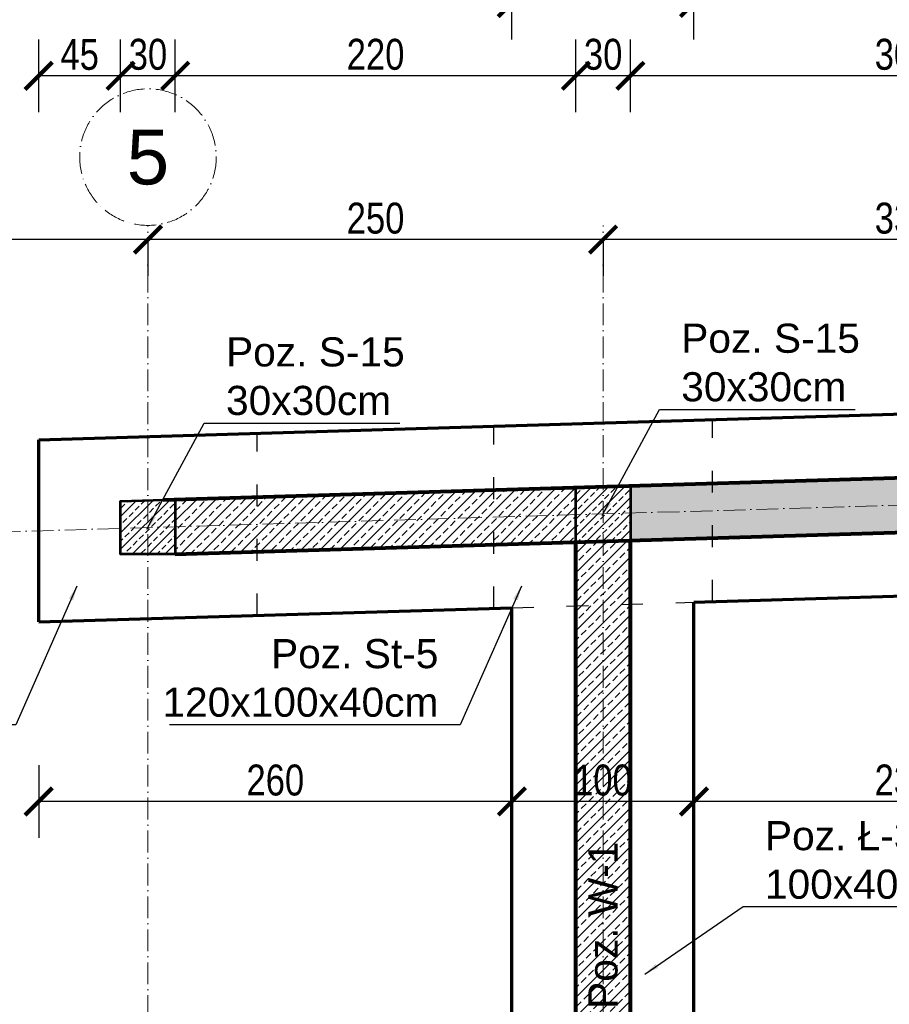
# Model space of a CAD drawing. Header units: inches. Extents: x 201967 to 338763, y -32705 to 30884.
# Tile 189 of 236: x 318984 to 319461, y 16643 to 17184. Entities that reach past the tile are written whole.
import ezdxf
from ezdxf.enums import TextEntityAlignment as Align

# ---------------------------------------------------------------- set-up
doc = ezdxf.new("R2010")
doc.units = ezdxf.units.IN
doc.header["$MEASUREMENT"] = 0
doc.linetypes.add('ACAD_ISO03W100', pattern=[30, 12, -18])
doc.linetypes.add('ACAD_ISO10W100', pattern=[18, 12, -3, 0, -3])
for name, color, linetype, lineweight in [('01 a KONSTRUKCJA żelbet', 94, 'Continuous', 80), ('01 a1 KONSTRUKCJA żelebet', 200, 'Continuous', 53), ('01 c KONSTRUKCJA ławy', 45, 'Continuous', 70), ('01h2 KONSTRUKCJA pozycje belki', 254, 'Continuous', 13), ('01h3 KONSTRUKCJA pozycje słupy', 252, 'Continuous', 13), ('11 OSIE ściany', 2, 'ACAD_ISO10W100', 5), ('20 KRESKOWANIE ścian', 63, 'Continuous', 5), ('34 WIDOK 5 030', 13, 'Continuous', 30), ('90 WYMIAR', 155, 'Continuous', 9)]:
    doc.layers.add(name, color=color, linetype=linetype, lineweight=lineweight)
doc.styles.add('100 arial', font='arial.ttf', dxfattribs={"width": 0.8, "height": 17})
doc.styles.add('arialcce', font='arial.ttf')
doc.styles.add('OPIS', font='arial.ttf')
doc.styles.add('RomanS', font='romans.shx')
doc.dimstyles.new('100', dxfattribs={"dimscale": 10, "dimtxt": 17, "dimasz": 1.5, "dimexe": 2, "dimexo": 2, "dimgap": 0.3, "dimtad": 1, "dimdec": 1, "dimrnd": 0.5, "dimdsep": 46, "dimtxsty": '100 arial', "dimblk": 'ARCHTICK', "dimcen": 10, "dimclrd": 256, "dimclre": 256, "dimclrt": 256, "dimadec": 0, "dimazin": 0, "dimtfac": 1, "dimtdec": 1, "dimtix": 1, "dimtmove": 1, "dimatfit": 3, "dimfxl": 2, "dimfxlon": 1, "dimtolj": 1, "dimarcsym": 0})
doc.dimstyles.new('DIM100txt12', dxfattribs={"dimtxt": 12, "dimasz": 1.05, "dimexe": 0, "dimexo": 8, "dimgap": 4, "dimtad": 1, "dimdec": 7, "dimrnd": 0.5, "dimdsep": 46, "dimtxsty": 'RomanS', "dimblk1": 'DIM', "dimblk2": 'DIM', "dimsah": 1, "dimcen": 0.09, "dimse1": 1, "dimse2": 1, "dimclrt": 256, "dimadec": 1, "dimazin": 0, "dimtfac": 1, "dimtdec": 7, "dimtix": 1, "dimtofl": 0, "dimtmove": 2, "dimatfit": 3, "dimfxl": 1, "dimtolj": 1, "dimtzin": 0, "dimarcsym": 0})
pattern_1 = [(45, (0, 0), (-5.303300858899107, 5.303300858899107), []), (45, (5.30330085, 0), (-5.303300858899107, 5.303300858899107), [3.75, -1.875])]

# ---------------------------------------------------------------- blocks, each defined once
blk = doc.blocks.new('_ARCHTICK')
at = {"color": 0, "linetype": 'ByBlock', "const_width": 0.15}
blk.add_lwpolyline([(-0.5, -0.5), (0.5, 0.5)], dxfattribs=at)
blk = doc.blocks.new('*D1183')
at = {"layer": '90 WYMIAR', "lineweight": -2, "transparency": 16777216}
for p, q in [((319304.1205437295, 17062.84159855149), (319304.1205437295, 17042.84159855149)), ((319634.1205437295, 17062.84159855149), (319304.1205437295, 17062.84159855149)), ((319634.1205437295, 17062.84159855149), (319634.1205437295, 17042.84159855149))]:
    blk.add_line(p, q, dxfattribs=at)
at = {"layer": 'Defpoints', "color": 0, "transparency": 16777216}
for p in [(319304.1205437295, 17070.6490449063), (319634.1205437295, 17070.6490449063), (319304.1205437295, 17062.84159855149)]:
    blk.add_point(p, dxfattribs=at)
at = {"layer": '90 WYMIAR', "lineweight": -2, "transparency": 16777216, "xscale": 15, "yscale": 15, "zscale": 15, "rotation": 180}
blk.add_blockref('_ARCHTICK', (319304.1205437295, 17062.84159855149), dxfattribs=at)
at = {"layer": '90 WYMIAR', "lineweight": -2, "transparency": 16777216, "xscale": 15, "yscale": 15, "zscale": 15}
blk.add_blockref('_ARCHTICK', (319634.1205437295, 17062.84159855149), dxfattribs=at)
at = {"layer": '90 WYMIAR', "transparency": 16777216, "insert": (319469.1205437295, 17074.5271374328), "char_height": 17, "attachment_point": 5, "style": '100 arial'}
blk.add_mtext('\\A1;330', dxfattribs=at)
blk = doc.blocks.new('1 osie 1 część BPPZ')
at = {"layer": '11 OSIE ściany'}
for p, q in [((-1917.399999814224, 163.500971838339), (-1917.399999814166, 870.0009718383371)), ((-1667.399999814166, 163.500971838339), (-1667.399999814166, 870.0009718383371)), ((-2017.399999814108, 700.9469548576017), (-907.3999998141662, 734.2427557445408))]:
    blk.add_line(p, q, dxfattribs=at)
blk.add_circle((-1917.399999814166, 907.5009718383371), 37.5, dxfattribs=at)
at = {"layer": '11 OSIE ściany', "style": 'arialcce'}
blk.add_text('5', height=30, dxfattribs=at).set_placement((-1917.399999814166, 907.5009718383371), align=Align.MIDDLE_CENTER)
blk = doc.blocks.new('1 słupy parter rozbudowa 2')
at = {"lineweight": 5, "ltscale": 0.25}
h = blk.add_hatch(dxfattribs=at)
h.set_pattern_fill('ANSI33', color=5, style=0)
h.set_pattern_definition([(45, (-286948.7780588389, -7022.003018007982), (-4.490128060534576, 4.490128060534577), []), (45, (-286944.2879288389, -7022.003018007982), (-4.490128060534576, 4.490128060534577), [3.175, -1.5875])])
h.paths.add_polyline_path([(2349.999999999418, 466.8878533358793), (2319.999999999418, 466.0014603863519), (2319.999999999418, 496.0014603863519), (2349.999999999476, 496.9013468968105)])
h = blk.add_hatch(dxfattribs=at)
h.set_pattern_fill('ANSI33', color=5, style=0)
h.set_pattern_definition([(45, (-287198.778058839, -7029.5020722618), (-4.490128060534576, 4.490128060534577), []), (45, (-287194.287928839, -7029.5020722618), (-4.490128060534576, 4.490128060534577), [3.175, -1.5875])])
h.paths.add_polyline_path([(2099.99999999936, 459.3887990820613), (2069.999999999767, 459.3887990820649), (2069.99999999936, 488.5024061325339), (2099.999999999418, 489.4022926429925)])
at = {"layer": '01 a1 KONSTRUKCJA żelebet'}
for points in [[(2349.999999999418, 466.8878533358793), (2319.999999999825, 465.9879668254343), (2319.999999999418, 496.0014603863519), (2349.999999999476, 496.9013468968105)], [(2099.999999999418, 459.3887990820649), (2069.99999999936, 459.3887990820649), (2069.99999999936, 488.5024061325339), (2099.999999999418, 489.4022926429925)]]:
    blk.add_lwpolyline(points, close=True, dxfattribs=at)
blk = doc.blocks.new('DIM')
for p, q in [((7.275957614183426e-12, -13.00000000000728), (7.275957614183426e-12, 12.99999999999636)), ((8.000000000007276, -7.275957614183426e-12), (-7.999999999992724, -7.275957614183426e-12))]:
    blk.add_line(p, q)
at = {"const_width": 1.714285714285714}
blk.add_lwpolyline([(5.714285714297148, 5.714285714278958), (-5.71428571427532, -5.71428571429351)], dxfattribs=at)
blk = doc.blocks.new('*D1233')
at = {"layer": '90 WYMIAR', "lineweight": -2, "transparency": 16777216}
for p, q in [((319304.1205437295, 17062.84159855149), (319304.1205437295, 17042.84159855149)), ((319634.1205437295, 17062.84159855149), (319304.1205437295, 17062.84159855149)), ((319634.1205437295, 17062.84159855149), (319634.1205437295, 17042.84159855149))]:
    blk.add_line(p, q, dxfattribs=at)
at = {"layer": 'Defpoints', "color": 0, "transparency": 16777216}
for p in [(319304.1205437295, 17070.6490449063), (319634.1205437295, 17070.6490449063), (319304.1205437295, 17062.84159855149)]:
    blk.add_point(p, dxfattribs=at)
at = {"layer": '90 WYMIAR', "lineweight": -2, "transparency": 16777216, "xscale": 15, "yscale": 15, "zscale": 15, "rotation": 180}
blk.add_blockref('_ARCHTICK', (319304.1205437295, 17062.84159855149), dxfattribs=at)
at = {"layer": '90 WYMIAR', "lineweight": -2, "transparency": 16777216, "xscale": 15, "yscale": 15, "zscale": 15}
blk.add_blockref('_ARCHTICK', (319634.1205437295, 17062.84159855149), dxfattribs=at)
at = {"layer": '90 WYMIAR', "transparency": 16777216, "insert": (319469.1205437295, 17074.5271374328), "char_height": 17, "attachment_point": 5, "style": '100 arial'}
blk.add_mtext('\\A1;330', dxfattribs=at)
blk = doc.blocks.new('*D1234')
at = {"layer": '90 WYMIAR', "lineweight": -2, "transparency": 16777216}
for p, q in [((319054.1205437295, 17062.84159855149), (319054.1205437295, 17042.84159855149)), ((319304.1205437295, 17062.84159855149), (319054.1205437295, 17062.84159855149)), ((319304.1205437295, 17062.84159855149), (319304.1205437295, 17042.84159855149))]:
    blk.add_line(p, q, dxfattribs=at)
at = {"layer": 'Defpoints', "color": 0, "transparency": 16777216}
for p in [(319054.1205437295, 17070.6490449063), (319304.1205437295, 17070.6490449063), (319054.1205437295, 17062.84159855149)]:
    blk.add_point(p, dxfattribs=at)
at = {"layer": '90 WYMIAR', "lineweight": -2, "transparency": 16777216, "xscale": 15, "yscale": 15, "zscale": 15, "rotation": 180}
blk.add_blockref('_ARCHTICK', (319054.1205437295, 17062.84159855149), dxfattribs=at)
at = {"layer": '90 WYMIAR', "lineweight": -2, "transparency": 16777216, "xscale": 15, "yscale": 15, "zscale": 15}
blk.add_blockref('_ARCHTICK', (319304.1205437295, 17062.84159855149), dxfattribs=at)
at = {"layer": '90 WYMIAR', "transparency": 16777216, "insert": (319179.1205437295, 17074.52133934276), "char_height": 17, "attachment_point": 5, "style": '100 arial'}
blk.add_mtext('\\A1;250', dxfattribs=at)
blk = doc.blocks.new('*D1235')
at = {"layer": '90 WYMIAR', "lineweight": -2, "transparency": 16777216}
for p, q in [((317534.1205437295, 17042.84159855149), (317534.1205437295, 17082.84159855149)), ((319054.1205437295, 17062.84159855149), (317534.1205437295, 17062.84159855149)), ((319054.1205437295, 17062.84159855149), (319054.1205437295, 17042.84159855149))]:
    blk.add_line(p, q, dxfattribs=at)
at = {"layer": 'Defpoints', "color": 0, "transparency": 16777216}
for p in [(319054.1205437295, 17070.6490449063), (317534.1205437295, 17062.84159855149), (317534.1205437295, 16564.1490449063)]:
    blk.add_point(p, dxfattribs=at)
at = {"layer": '90 WYMIAR', "lineweight": -2, "transparency": 16777216, "xscale": 15, "yscale": 15, "zscale": 15, "rotation": 180}
blk.add_blockref('_ARCHTICK', (317534.1205437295, 17062.84159855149), dxfattribs=at)
at = {"layer": '90 WYMIAR', "lineweight": -2, "transparency": 16777216, "xscale": 15, "yscale": 15, "zscale": 15}
blk.add_blockref('_ARCHTICK', (319054.1205437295, 17062.84159855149), dxfattribs=at)
at = {"layer": '90 WYMIAR', "transparency": 16777216, "insert": (318294.1205437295, 17074.52133934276), "char_height": 17, "attachment_point": 5, "style": '100 arial'}
blk.add_mtext('\\A1;1520', dxfattribs=at)
blk = doc.blocks.new('*D1313')
at = {"layer": '90 WYMIAR', "lineweight": -2, "transparency": 16777216}
for p, q in [((319354.0210296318, 16774.11700152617), (319354.0210296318, 16734.11700152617)), ((319584.1205437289, 16774.11700152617), (319584.1205437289, 16734.11700152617)), ((319584.1205437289, 16754.11700152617), (319354.0210296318, 16754.11700152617))]:
    blk.add_line(p, q, dxfattribs=at)
at = {"layer": 'Defpoints', "color": 0, "transparency": 16777216}
for p in [(319584.1205437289, 16870.47015537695), (319354.0210296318, 16863.56804041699), (319354.0210296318, 16754.11700152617)]:
    blk.add_point(p, dxfattribs=at)
at = {"layer": '90 WYMIAR', "lineweight": -2, "transparency": 16777216, "xscale": 15, "yscale": 15, "zscale": 15, "rotation": 180}
blk.add_blockref('_ARCHTICK', (319354.0210296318, 16754.11700152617), dxfattribs=at)
at = {"layer": '90 WYMIAR', "lineweight": -2, "transparency": 16777216, "xscale": 15, "yscale": 15, "zscale": 15}
blk.add_blockref('_ARCHTICK', (319584.1205437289, 16754.11700152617), dxfattribs=at)
at = {"layer": '90 WYMIAR', "transparency": 16777216, "insert": (319469.0707866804, 16765.80254040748), "char_height": 17, "attachment_point": 5, "style": '100 arial'}
blk.add_mtext('\\A1;230', dxfattribs=at)
blk = doc.blocks.new('*D1314')
at = {"layer": '90 WYMIAR', "lineweight": -2, "transparency": 16777216}
for p, q in [((319254.0210296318, 16774.11700152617), (319254.0210296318, 16734.11700152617)), ((319354.0210296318, 16774.11700152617), (319354.0210296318, 16734.11700152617)), ((319354.0210296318, 16754.11700152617), (319254.0210296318, 16754.11700152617))]:
    blk.add_line(p, q, dxfattribs=at)
at = {"layer": 'Defpoints', "color": 0, "transparency": 16777216}
for p in [(319354.0210296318, 16863.56804041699), (319254.0210296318, 16860.56841871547), (319254.0210296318, 16754.11700152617)]:
    blk.add_point(p, dxfattribs=at)
at = {"layer": '90 WYMIAR', "lineweight": -2, "transparency": 16777216, "xscale": 15, "yscale": 15, "zscale": 15, "rotation": 180}
blk.add_blockref('_ARCHTICK', (319254.0210296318, 16754.11700152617), dxfattribs=at)
at = {"layer": '90 WYMIAR', "lineweight": -2, "transparency": 16777216, "xscale": 15, "yscale": 15, "zscale": 15}
blk.add_blockref('_ARCHTICK', (319354.0210296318, 16754.11700152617), dxfattribs=at)
at = {"layer": '90 WYMIAR', "transparency": 16777216, "insert": (319304.0210296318, 16765.79674231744), "char_height": 17, "attachment_point": 5, "style": '100 arial'}
blk.add_mtext('\\A1;100', dxfattribs=at)
blk = doc.blocks.new('*D1315')
at = {"layer": '90 WYMIAR', "lineweight": -2, "transparency": 16777216}
for p, q in [((318994.1205437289, 16774.11700152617), (318994.1205437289, 16734.11700152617)), ((319254.0210296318, 16774.11700152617), (319254.0210296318, 16734.11700152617)), ((319254.0210296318, 16754.11700152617), (318994.1205437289, 16754.11700152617))]:
    blk.add_line(p, q, dxfattribs=at)
at = {"layer": 'Defpoints', "color": 0, "transparency": 16777216}
for p in [(319254.0210296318, 16860.56841871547), (318994.1205437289, 16852.77238733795), (318994.1205437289, 16754.11700152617)]:
    blk.add_point(p, dxfattribs=at)
at = {"layer": '90 WYMIAR', "lineweight": -2, "transparency": 16777216, "xscale": 15, "yscale": 15, "zscale": 15, "rotation": 180}
blk.add_blockref('_ARCHTICK', (318994.1205437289, 16754.11700152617), dxfattribs=at)
at = {"layer": '90 WYMIAR', "lineweight": -2, "transparency": 16777216, "xscale": 15, "yscale": 15, "zscale": 15}
blk.add_blockref('_ARCHTICK', (319254.0210296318, 16754.11700152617), dxfattribs=at)
at = {"layer": '90 WYMIAR', "transparency": 16777216, "insert": (319124.0707866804, 16765.79674231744), "char_height": 17, "attachment_point": 5, "style": '100 arial'}
blk.add_mtext('\\A1;260', dxfattribs=at)
blk = doc.blocks.new('*D1420')
at = {"layer": '90 WYMIAR', "lineweight": -2, "transparency": 16777216}
for p, q in [((317584.1205437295, 17172.84159855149), (317584.1205437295, 17212.84159855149)), ((319254.0210296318, 17172.84159855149), (319254.0210296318, 17212.84159855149)), ((317584.1205437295, 17192.84159855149), (319254.0210296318, 17192.84159855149))]:
    blk.add_line(p, q, dxfattribs=at)
at = {"layer": 'Defpoints', "color": 0, "transparency": 16777216}
for p in [(319254.0210296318, 17192.84159855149), (319254.0210296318, 16860.56841871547), (317584.1205437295, 16380.6490449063)]:
    blk.add_point(p, dxfattribs=at)
at = {"layer": '90 WYMIAR', "lineweight": -2, "transparency": 16777216, "xscale": 15, "yscale": 15, "zscale": 15, "rotation": 180}
blk.add_blockref('_ARCHTICK', (317584.1205437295, 17192.84159855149), dxfattribs=at)
at = {"layer": '90 WYMIAR', "lineweight": -2, "transparency": 16777216, "xscale": 15, "yscale": 15, "zscale": 15}
blk.add_blockref('_ARCHTICK', (319254.0210296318, 17192.84159855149), dxfattribs=at)
at = {"layer": '90 WYMIAR', "transparency": 16777216, "insert": (318419.0707866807, 17204.52133934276), "char_height": 17, "attachment_point": 5, "style": '100 arial'}
blk.add_mtext('\\A1;1670', dxfattribs=at)
blk = doc.blocks.new('*D1421')
at = {"layer": '90 WYMIAR', "lineweight": -2, "transparency": 16777216}
for p, q in [((319254.0210296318, 17172.84159855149), (319254.0210296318, 17212.84159855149)), ((319354.0210296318, 17172.84159855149), (319354.0210296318, 17212.84159855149)), ((319254.0210296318, 17192.84159855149), (319354.0210296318, 17192.84159855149))]:
    blk.add_line(p, q, dxfattribs=at)
at = {"layer": 'Defpoints', "color": 0, "transparency": 16777216}
for p in [(319354.0210296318, 17192.84159855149), (319354.0210296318, 16863.56804041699), (319254.0210296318, 16860.56841871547)]:
    blk.add_point(p, dxfattribs=at)
at = {"layer": '90 WYMIAR', "lineweight": -2, "transparency": 16777216, "xscale": 15, "yscale": 15, "zscale": 15, "rotation": 180}
blk.add_blockref('_ARCHTICK', (319254.0210296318, 17192.84159855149), dxfattribs=at)
at = {"layer": '90 WYMIAR', "lineweight": -2, "transparency": 16777216, "xscale": 15, "yscale": 15, "zscale": 15}
blk.add_blockref('_ARCHTICK', (319354.0210296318, 17192.84159855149), dxfattribs=at)
at = {"layer": '90 WYMIAR', "transparency": 16777216, "insert": (319304.0210296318, 17204.52133934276), "char_height": 17, "attachment_point": 5, "style": '100 arial'}
blk.add_mtext('\\A1;100', dxfattribs=at)
blk = doc.blocks.new('*D1422')
at = {"layer": '90 WYMIAR', "lineweight": -2, "transparency": 16777216}
for p, q in [((319354.0210296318, 17172.84159855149), (319354.0210296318, 17212.84159855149)), ((319584.1205437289, 17172.84159855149), (319584.1205437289, 17212.84159855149)), ((319354.0210296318, 17192.84159855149), (319584.1205437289, 17192.84159855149))]:
    blk.add_line(p, q, dxfattribs=at)
at = {"layer": 'Defpoints', "color": 0, "transparency": 16777216}
for p in [(319584.1205437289, 17192.84159855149), (319584.1205437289, 16870.47015537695), (319354.0210296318, 16863.56804041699)]:
    blk.add_point(p, dxfattribs=at)
at = {"layer": '90 WYMIAR', "lineweight": -2, "transparency": 16777216, "xscale": 15, "yscale": 15, "zscale": 15, "rotation": 180}
blk.add_blockref('_ARCHTICK', (319354.0210296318, 17192.84159855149), dxfattribs=at)
at = {"layer": '90 WYMIAR', "lineweight": -2, "transparency": 16777216, "xscale": 15, "yscale": 15, "zscale": 15}
blk.add_blockref('_ARCHTICK', (319584.1205437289, 17192.84159855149), dxfattribs=at)
at = {"layer": '90 WYMIAR', "transparency": 16777216, "insert": (319469.0707866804, 17204.5271374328), "char_height": 17, "attachment_point": 5, "style": '100 arial'}
blk.add_mtext('\\A1;230', dxfattribs=at)
blk = doc.blocks.new('*D1431')
at = {"layer": '90 WYMIAR', "lineweight": -2, "transparency": 16777216}
for p, q in [((319319.1205437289, 17132.84159855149), (319319.1205437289, 17172.84159855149)), ((319619.1205437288, 17132.84159855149), (319619.1205437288, 17172.84159855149)), ((319619.1205437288, 17152.84159855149), (319319.1205437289, 17152.84159855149))]:
    blk.add_line(p, q, dxfattribs=at)
at = {"layer": 'Defpoints', "color": 0, "transparency": 16777216}
for p in [(319319.1205437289, 17152.84159855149), (319619.1205437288, 16906.53576546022), (319319.1205437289, 16897.53689824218)]:
    blk.add_point(p, dxfattribs=at)
at = {"layer": '90 WYMIAR', "lineweight": -2, "transparency": 16777216, "xscale": 15, "yscale": 15, "zscale": 15, "rotation": 180}
blk.add_blockref('_ARCHTICK', (319319.1205437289, 17152.84159855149), dxfattribs=at)
at = {"layer": '90 WYMIAR', "lineweight": -2, "transparency": 16777216, "xscale": 15, "yscale": 15, "zscale": 15}
blk.add_blockref('_ARCHTICK', (319619.1205437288, 17152.84159855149), dxfattribs=at)
at = {"layer": '90 WYMIAR', "transparency": 16777216, "insert": (319469.1205437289, 17164.5271374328), "char_height": 17, "attachment_point": 5, "style": '100 arial'}
blk.add_mtext('\\A1;300', dxfattribs=at)
blk = doc.blocks.new('*D1432')
at = {"layer": '90 WYMIAR', "lineweight": -2, "transparency": 16777216}
for p, q in [((319289.1205437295, 17132.84159855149), (319289.1205437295, 17172.84159855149)), ((319319.1205437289, 17132.84159855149), (319319.1205437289, 17172.84159855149)), ((319319.1205437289, 17152.84159855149), (319289.1205437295, 17152.84159855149))]:
    blk.add_line(p, q, dxfattribs=at)
at = {"layer": 'Defpoints', "color": 0, "transparency": 16777216}
for p in [(319289.1205437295, 17152.84159855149), (319289.1205437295, 16896.63701173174), (319319.1205437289, 16897.53689824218)]:
    blk.add_point(p, dxfattribs=at)
at = {"layer": '90 WYMIAR', "lineweight": -2, "transparency": 16777216, "xscale": 15, "yscale": 15, "zscale": 15, "rotation": 180}
blk.add_blockref('_ARCHTICK', (319289.1205437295, 17152.84159855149), dxfattribs=at)
at = {"layer": '90 WYMIAR', "lineweight": -2, "transparency": 16777216, "xscale": 15, "yscale": 15, "zscale": 15}
blk.add_blockref('_ARCHTICK', (319319.1205437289, 17152.84159855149), dxfattribs=at)
at = {"layer": '90 WYMIAR', "transparency": 16777216, "insert": (319304.1205437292, 17164.5271374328), "char_height": 17, "attachment_point": 5, "style": '100 arial'}
blk.add_mtext('\\A1;30', dxfattribs=at)
blk = doc.blocks.new('*D1433')
at = {"layer": '90 WYMIAR', "lineweight": -2, "transparency": 16777216}
for p, q in [((319069.1205437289, 17132.84159855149), (319069.1205437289, 17172.84159855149)), ((319289.1205437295, 17132.84159855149), (319289.1205437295, 17172.84159855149)), ((319289.1205437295, 17152.84159855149), (319069.1205437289, 17152.84159855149))]:
    blk.add_line(p, q, dxfattribs=at)
at = {"layer": 'Defpoints', "color": 0, "transparency": 16777216}
for p in [(319069.1205437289, 17152.84159855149), (319069.1205437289, 16905.0445928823), (319289.1205437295, 16896.63701173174)]:
    blk.add_point(p, dxfattribs=at)
at = {"layer": '90 WYMIAR', "lineweight": -2, "transparency": 16777216, "xscale": 15, "yscale": 15, "zscale": 15, "rotation": 180}
blk.add_blockref('_ARCHTICK', (319069.1205437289, 17152.84159855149), dxfattribs=at)
at = {"layer": '90 WYMIAR', "lineweight": -2, "transparency": 16777216, "xscale": 15, "yscale": 15, "zscale": 15}
blk.add_blockref('_ARCHTICK', (319289.1205437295, 17152.84159855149), dxfattribs=at)
at = {"layer": '90 WYMIAR', "transparency": 16777216, "insert": (319179.1205437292, 17164.52133934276), "char_height": 17, "attachment_point": 5, "style": '100 arial'}
blk.add_mtext('\\A1;220', dxfattribs=at)
blk = doc.blocks.new('*D1434')
at = {"layer": '90 WYMIAR', "lineweight": -2, "transparency": 16777216}
for p, q in [((319039.1205437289, 17132.84159855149), (319039.1205437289, 17172.84159855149)), ((319069.1205437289, 17132.84159855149), (319069.1205437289, 17172.84159855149)), ((319069.1205437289, 17152.84159855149), (319039.1205437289, 17152.84159855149))]:
    blk.add_line(p, q, dxfattribs=at)
at = {"layer": 'Defpoints', "color": 0, "transparency": 16777216}
for p in [(319039.1205437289, 17152.84159855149), (319069.1205437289, 16905.0445928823), (319039.1205437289, 16904.5946475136)]:
    blk.add_point(p, dxfattribs=at)
at = {"layer": '90 WYMIAR', "lineweight": -2, "transparency": 16777216, "xscale": 15, "yscale": 15, "zscale": 15, "rotation": 180}
blk.add_blockref('_ARCHTICK', (319039.1205437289, 17152.84159855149), dxfattribs=at)
at = {"layer": '90 WYMIAR', "lineweight": -2, "transparency": 16777216, "xscale": 15, "yscale": 15, "zscale": 15}
blk.add_blockref('_ARCHTICK', (319069.1205437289, 17152.84159855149), dxfattribs=at)
at = {"layer": '90 WYMIAR', "transparency": 16777216, "insert": (319054.1205437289, 17164.5271374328), "char_height": 17, "attachment_point": 5, "style": '100 arial'}
blk.add_mtext('\\A1;30', dxfattribs=at)
blk = doc.blocks.new('*D1435')
at = {"layer": '90 WYMIAR', "lineweight": -2, "transparency": 16777216}
for p, q in [((318994.1205437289, 17132.8415985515), (318994.1205437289, 17172.8415985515)), ((319039.1205437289, 17132.8415985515), (319039.1205437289, 17172.8415985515)), ((319039.1205437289, 17152.8415985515), (318994.1205437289, 17152.8415985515))]:
    blk.add_line(p, q, dxfattribs=at)
at = {"layer": 'Defpoints', "color": 0, "transparency": 16777216}
for p in [(318994.1205437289, 17152.8415985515), (318994.1205437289, 16952.81736587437), (319039.1205437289, 16904.5946475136)]:
    blk.add_point(p, dxfattribs=at)
at = {"layer": '90 WYMIAR', "lineweight": -2, "transparency": 16777216, "xscale": 15, "yscale": 15, "zscale": 15, "rotation": 180}
blk.add_blockref('_ARCHTICK', (318994.1205437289, 17152.8415985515), dxfattribs=at)
at = {"layer": '90 WYMIAR', "lineweight": -2, "transparency": 16777216, "xscale": 15, "yscale": 15, "zscale": 15}
blk.add_blockref('_ARCHTICK', (319039.1205437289, 17152.8415985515), dxfattribs=at)
at = {"layer": '90 WYMIAR', "transparency": 16777216, "insert": (319016.6205437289, 17164.48655080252), "char_height": 17, "attachment_point": 5, "style": '100 arial'}
blk.add_mtext('\\A1;45', dxfattribs=at)
blk = doc.blocks.new('*D1440')
at = {"layer": '90 WYMIAR', "lineweight": -2, "transparency": 16777216}
for p, q in [((318723.4949955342, 16890.03784398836), (318683.4949955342, 16890.03784398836)), ((318703.4949955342, 16445.6490449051), (318703.4949955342, 16890.03784398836)), ((318703.4949955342, 16445.6490449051), (318683.4949955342, 16445.6490449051))]:
    blk.add_line(p, q, dxfattribs=at)
at = {"layer": 'Defpoints', "color": 0, "transparency": 16777216}
for p in [(318703.4949955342, 16890.03784398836), (319054.1205437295, 16890.03784398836), (318719.7780588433, 16445.6490449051)]:
    blk.add_point(p, dxfattribs=at)
at = {"layer": '90 WYMIAR', "lineweight": -2, "transparency": 16777216, "xscale": 15, "yscale": 15, "zscale": 15}
for p, rotation in [((318703.4949955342, 16890.03784398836), 90), ((318703.4949955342, 16445.6490449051), 270)]:
    blk.add_blockref('_ARCHTICK', p, dxfattribs=dict(at, rotation=rotation))
at = {"layer": '90 WYMIAR', "transparency": 16777216, "insert": (318691.8500432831, 16667.84344444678), "char_height": 17, "attachment_point": 5, "rotation": 90, "style": '100 arial'}
blk.add_mtext('\\A1;444.5', dxfattribs=at)
blk = doc.blocks.new('*D1441')
at = {"layer": '90 WYMIAR', "lineweight": -2, "transparency": 16777216}
for p, q in [((318703.4949955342, 16919.60139429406), (318703.4949955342, 16934.60139429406)), ((318723.4949955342, 16919.60139429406), (318683.4949955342, 16919.60139429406)), ((318703.4949955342, 16890.03784398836), (318703.4949955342, 16919.60139429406)), ((318723.4949955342, 16890.03784398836), (318683.4949955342, 16890.03784398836)), ((318703.4949955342, 16890.03784398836), (318703.4949955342, 16875.03784398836))]:
    blk.add_line(p, q, dxfattribs=at)
at = {"layer": 'Defpoints', "color": 0, "transparency": 16777216}
for p in [(318703.4949955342, 16919.60139429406), (319054.1205437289, 16919.60139429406), (319054.1205437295, 16890.03784398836)]:
    blk.add_point(p, dxfattribs=at)
at = {"layer": '90 WYMIAR', "lineweight": -2, "transparency": 16777216, "xscale": 15, "yscale": 15, "zscale": 15}
for p, rotation in [((318703.4949955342, 16919.60139429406), 270), ((318703.4949955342, 16890.03784398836), 90)]:
    blk.add_blockref('_ARCHTICK', p, dxfattribs=dict(at, rotation=rotation))
at = {"layer": '90 WYMIAR', "transparency": 16777216, "insert": (318691.8152547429, 16904.81961914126), "char_height": 17, "attachment_point": 5, "rotation": 90, "style": '100 arial'}
blk.add_mtext('\\A1;29.5', dxfattribs=at)

msp = doc.modelspace()

# ---------------------------------------------------------------- hatches: boundary and pattern name
at = {"layer": '20 KRESKOWANIE ścian'}
h = msp.add_hatch(dxfattribs=at)
h.set_pattern_fill('ANSI33', color=256, scale=30)
h.set_pattern_definition(pattern_1)
h.paths.add_polyline_path([(319649.1205437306, 16907.43565197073), (319949.1205437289, 16916.43451707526), (319949.1205437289, 16445.6490449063), (319979.1205437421, 16445.6490449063), (319979.1205437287, 16947.34789714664), (319319.120543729, 16927.55039391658), (319319.1205437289, 16897.53690035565), (319619.1205437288, 16906.53576546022), (319619.1205437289, 16445.6490449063), (319649.1205437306, 16445.6490449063)])
h = msp.add_hatch(dxfattribs=at)
h.set_pattern_fill('ANSI33', color=256, scale=30)
h.set_pattern_definition(pattern_1)
h.paths.add_polyline_path([(319289.1205437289, 16926.65050740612), (319069.1205437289, 16920.05133966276), (319069.1205437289, 16890.03784610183), (319289.1205437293, 16896.6370138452)])
h = msp.add_hatch(dxfattribs=at)
h.set_pattern_fill('ANSI33', color=256, scale=30)
h.set_pattern_definition([(45, (-660.0000000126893, 480.9879668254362), (-5.303300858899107, 5.303300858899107), []), (45, (-654.6966991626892, 480.9879668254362), (-5.303300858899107, 5.303300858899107), [3.75, -1.875])])
h.paths.add_polyline_path([(319319.1205437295, 16897.53689824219), (319289.1205437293, 16896.63701173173), (319289.1205437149, 16445.6490449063), (319319.1205437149, 16445.6490449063)])

# ---------------------------------------------------------------- linework, layer by layer
at = {"layer": '01 a KONSTRUKCJA żelbet'}
for p, q in [((319062.5459497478, 16919.85412671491), (319979.1205437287, 16947.34789714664)), ((319069.1204732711, 16890.03784398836), (319619.1205437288, 16906.53576546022)), ((319289.1205437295, 16445.6490449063), (319289.1205437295, 16896.63701384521)), ((319319.1205437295, 16445.6490449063), (319319.1205437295, 16897.53690035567))]:
    msp.add_line(p, q, dxfattribs=at)
at = {"layer": '01 c KONSTRUKCJA ławy'}
for p, q in [((318994.1205437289, 16952.81736587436), (320014.1205437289, 16983.41350722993)), ((318994.1205437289, 16852.77238733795), (318994.1205437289, 16952.81736587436)), ((319354.0210296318, 16863.56804041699), (319584.1205437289, 16870.47015537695)), ((319354.0210296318, 16480.6490449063), (319354.0210296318, 16863.56804041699)), ((318994.1205437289, 16852.77238733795), (319254.0210296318, 16860.56841871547)), ((319254.0210296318, 16480.6490449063), (319254.0210296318, 16860.56841871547))]:
    msp.add_line(p, q, dxfattribs=at)
at = {"layer": '34 WIDOK 5 030', "linetype": 'ACAD_ISO03W100'}
for p, q in [((319244.1205437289, 16860.27144159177), (319244.1205437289, 16960.31642012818)), ((319364.1205437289, 16863.87098763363), (319364.1205437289, 16963.91596617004)), ((319114.1205437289, 16856.37193337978), (319114.1205437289, 16956.41691191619)), ((319254.0210296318, 16860.56841871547), (319354.0210296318, 16863.56804041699))]:
    msp.add_line(p, q, dxfattribs=at)

# ---------------------------------------------------------------- block references
at = {"layer": '01 a1 KONSTRUKCJA żelebet'}
msp.add_blockref('1 słupy parter rozbudowa 2', (316969.1205437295, 16430.6490449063), dxfattribs=at)
at = {"layer": '11 OSIE ściany'}
msp.add_blockref('1 osie 1 część BPPZ', (320971.5205435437, 16200.64807306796), dxfattribs=at)

# ---------------------------------------------------------------- texts
at = {"layer": '01h2 KONSTRUKCJA pozycje belki', "insert": (319304.1205437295, 16686.1446395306), "char_height": 16, "attachment_point": 5, "rotation": 89.99999999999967, "style": 'OPIS'}
msp.add_mtext('Poz. W-1', dxfattribs=at)
msp.add_mtext('Poz. W-1', dxfattribs=at)
at = {"layer": '01h3 KONSTRUKCJA pozycje słupy', "char_height": 16, "style": 'OPIS'}
for s, insert, attachment_point in [('Poz. S-15\\P30x30cm', (319347.0038371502, 16995.1973401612), 4), ('Poz. S-15\\P30x30cm', (319097.0038371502, 16987.69828590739), 4), ('Poz. St-5\\P120x100x40cm', (319213.6432330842, 16821.91369039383), 6), ('Poz. Ł-3\\P100x40cm', (319392.9791956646, 16721.9140815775), 4)]:
    msp.add_mtext(s, dxfattribs=dict(at, insert=insert, attachment_point=attachment_point))

# ---------------------------------------------------------------- dimensions: what is measured, and where the dimension line sits
at = {"layer": '90 WYMIAR'}
for base, p1, p2, picture, middle in [((319254.0210296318, 17192.84159855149), (317584.1205437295, 16380.6490449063), (319254.0210296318, 16860.56841871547), '*D1420', (318419.0707866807, 17204.52133934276)), ((319354.0210296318, 17192.84159855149), (319254.0210296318, 16860.56841871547), (319354.0210296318, 16863.56804041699), '*D1421', (319304.0210296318, 17204.52133934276)), ((319584.1205437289, 17192.84159855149), (319354.0210296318, 16863.56804041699), (319584.1205437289, 16870.47015537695), '*D1422', (319469.0707866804, 17204.5271374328)), ((318994.1205437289, 17152.8415985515), (319039.1205437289, 16904.5946475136), (318994.1205437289, 16952.81736587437), '*D1435', (319016.6205437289, 17164.48655080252)), ((319039.1205437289, 17152.84159855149), (319069.1205437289, 16905.0445928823), (319039.1205437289, 16904.5946475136), '*D1434', (319054.1205437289, 17164.5271374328)), ((319069.1205437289, 17152.84159855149), (319289.1205437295, 16896.63701173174), (319069.1205437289, 16905.0445928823), '*D1433', (319179.1205437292, 17164.52133934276)), ((319289.1205437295, 17152.84159855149), (319319.1205437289, 16897.53689824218), (319289.1205437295, 16896.63701173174), '*D1432', (319304.1205437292, 17164.5271374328)), ((319319.1205437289, 17152.84159855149), (319619.1205437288, 16906.53576546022), (319319.1205437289, 16897.53689824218), '*D1431', (319469.1205437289, 17164.5271374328)), ((317534.1205437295, 17062.84159855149), (319054.1205437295, 17070.6490449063), (317534.1205437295, 16564.1490449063), '*D1235', (318294.1205437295, 17074.52133934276)), ((319054.1205437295, 17062.84159855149), (319304.1205437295, 17070.6490449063), (319054.1205437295, 17070.6490449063), '*D1234', (319179.1205437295, 17074.52133934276)), ((319304.1205437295, 17062.84159855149), (319634.1205437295, 17070.6490449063), (319304.1205437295, 17070.6490449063), '*D1183', (319469.1205437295, 17074.5271374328)), ((319304.1205437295, 17062.84159855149), (319634.1205437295, 17070.6490449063), (319304.1205437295, 17070.6490449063), '*D1233', (319469.1205437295, 17074.5271374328)), ((319354.0210296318, 16754.11700152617), (319584.1205437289, 16870.47015537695), (319354.0210296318, 16863.56804041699), '*D1313', (319469.0707866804, 16765.80254040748)), ((319254.0210296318, 16754.11700152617), (319354.0210296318, 16863.56804041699), (319254.0210296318, 16860.56841871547), '*D1314', (319304.0210296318, 16765.79674231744)), ((318994.1205437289, 16754.11700152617), (319254.0210296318, 16860.56841871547), (318994.1205437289, 16852.77238733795), '*D1315', (319124.0707866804, 16765.79674231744))]:
    dim = msp.add_linear_dim(base=base, p1=p1, p2=p2, dimstyle='100', dxfattribs=at)
    dim.commit()
    dim.dimension.update_dxf_attribs({"geometry": picture, "text_midpoint": middle})
for base, p1, p2, picture, middle in [((318703.4949955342, 16919.60139429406), (319054.1205437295, 16890.03784398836), (319054.1205437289, 16919.60139429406), '*D1441', (318691.8152547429, 16904.81961914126)), ((318703.4949955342, 16890.03784398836), (318719.7780588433, 16445.6490449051), (319054.1205437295, 16890.03784398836), '*D1440', (318691.8500432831, 16667.84344444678))]:
    dim = msp.add_linear_dim(base=base, p1=p1, p2=p2, angle=90, dimstyle='100', dxfattribs=at)
    dim.commit()
    dim.dimension.update_dxf_attribs({"geometry": picture, "text_midpoint": middle})

# ---------------------------------------------------------------- leaders
at = {"layer": '01h3 KONSTRUKCJA pozycje słupy', "annotation_type": 0, "has_hookline": 1}
for points, hookline_direction, text_width in [([(319303.5493981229, 16911.216007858), (319335.0038371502, 16969.55295635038), (319343.0038371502, 16969.55295635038)], 0, 95.53069577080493), ([(319053.5493981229, 16903.71695360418), (319085.0038371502, 16962.05390209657), (319093.0038371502, 16962.05390209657)], 0, 95.53069577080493), ([(319015.0986549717, 16872.42202725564), (318981.5009654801, 16796.27476360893), (318973.5009654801, 16796.27476360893)], 1, 147.7216916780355), ([(319259.2409225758, 16872.42202725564), (319225.6432330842, 16796.27476360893), (319217.6432330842, 16796.27476360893)], 1, 147.7216916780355), ([(319327.0628635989, 16659.24172589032), (319380.9791956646, 16696.37883828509), (319388.9791956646, 16696.37883828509)], 0, 99.25238744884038)]:
    msp.add_leader(points, dimstyle='DIM100txt12', override={"dimasz": 8, "dimgap": 4, "dimtad": 1}, dxfattribs=dict(at, hookline_direction=hookline_direction, text_width=text_width))

doc.saveas('drawing.dxf')
